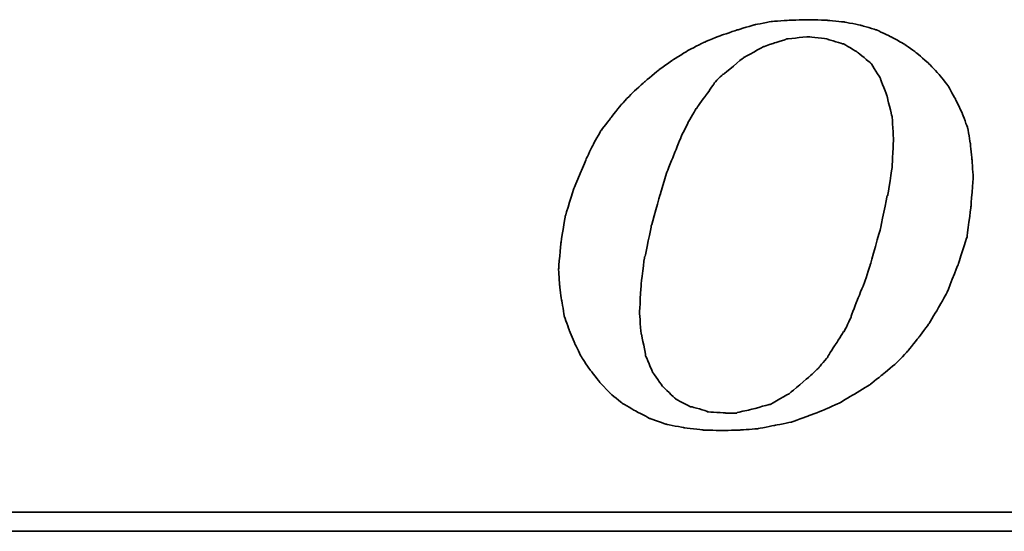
# Model space of a CAD drawing. Header units: millimetres. Extents: x -136 to 162, y 117 to 188.
# Tile 33 of 48: x -85.89 to -83.84, y 162.02 to 163.08. Entities that reach past the tile are written whole.
import ezdxf

# ---------------------------------------------------------------- set-up
doc = ezdxf.new("R2010")
doc.units = ezdxf.units.MM
doc.header["$LTSCALE"] = 0.1
doc.layers.add('DIM', color=4, linetype='CONTINUOUS')
doc.layers.add('layer 1', color=7, linetype='CONTINUOUS')

# ---------------------------------------------------------------- blocks, each defined once
blk = doc.blocks.new('TBI MOTION logo(完整正式版)')
at = {"layer": 'layer 1', "color": 22, "lineweight": 35}
for points, knots in [([(-11.34375, -6.98375), (-11.34375, -6.98375), (-10.91375, -7.43875), (-10.91375, -7.43875), (-10.91375, -7.43875), (-10.91375, -7.43875), (-10.38625, -7.87125), (-10.38625, -7.87125), (-10.38625, -7.87125), (-10.38625, -7.87125), (-9.81125, -8.20375), (-9.81125, -8.20375), (-9.81125, -8.20375), (-9.81125, -8.20375), (-9.21125, -8.51875), (-9.21125, -8.51875), (-9.21125, -8.51875), (-9.21125, -8.51875), (-8.51625, -8.75875), (-8.51625, -8.75875), (-8.51625, -8.75875), (-8.51625, -8.75875), (-7.77125, -8.90375), (-7.77125, -8.90375), (-7.77125, -8.90375), (-7.77125, -8.90375), (-6.97875, -8.99875), (-6.97875, -8.99875), (-6.97875, -8.99875), (-6.97875, -8.99875), (-6.14125, -9.02375), (-6.14125, -9.02375), (-6.14125, -9.02375), (-6.14125, -9.02375), (-5.37125, -8.99875), (-5.37125, -8.99875), (-5.37125, -8.99875), (-5.37125, -8.99875), (-4.65375, -8.94875), (-4.65375, -8.94875), (-4.65375, -8.94875), (-4.65375, -8.94875), (-3.93375, -8.80625), (-3.93375, -8.80625), (-3.93375, -8.80625), (-3.93375, -8.80625), (-3.21375, -8.66375), (-3.21375, -8.66375), (-3.21375, -8.66375), (-3.21375, -8.66375), (-2.49375, -8.39875), (-2.49375, -8.39875), (-2.49375, -8.39875), (-2.49375, -8.39875), (-1.79875, -8.13375), (-1.79875, -8.13375), (-1.79875, -8.13375), (-1.79875, -8.13375), (-1.17375, -7.84375), (-1.17375, -7.84375), (-1.17375, -7.84375), (-1.17375, -7.84375), (-0.52375, -7.46375), (-0.52375, -7.46375), (-0.52375, -7.46375), (-0.52375, -7.46375), (0.10124, -7.07875), (0.10124, -7.07875), (0.10124, -7.07875), (0.10124, -7.07875), (0.67625, -6.62375), (0.67625, -6.62375), (0.67625, -6.62375), (0.67625, -6.62375), (1.24874, -6.14375), (1.24874, -6.14375), (1.24874, -6.14375), (1.24874, -6.14375), (1.72874, -5.64125), (1.72874, -5.64125), (1.72874, -5.64125), (1.72874, -5.64125), (2.18624, -5.06375), (2.18624, -5.06375), (2.18624, -5.06375), (2.18624, -5.06375), (2.61625, -4.48874), (2.61625, -4.48874), (2.61625, -4.48874), (2.61625, -4.48874), (3.00125, -3.83874), (3.00125, -3.83874), (3.00125, -3.83874), (3.00125, -3.83874), (3.36124, -3.21374), (3.36124, -3.21374), (3.36124, -3.21374), (3.36124, -3.21374), (3.84374, -1.99125), (3.84374, -1.99125), (3.84374, -1.99125), (3.84374, -1.99125), (4.22625, -0.81875), (4.22625, -0.81875), (4.22625, -0.81875), (4.22625, -0.81875), (4.39125, 0.45624), (4.39125, 0.45624), (4.39125, 0.45624), (4.39125, 0.45624), (4.48874, 1.70124), (4.48874, 1.70124), (4.48874, 1.70124), (4.48874, 1.70124), (4.43874, 2.44625), (4.43874, 2.44625), (4.43874, 2.44625), (4.43874, 2.44625), (4.36874, 3.14125), (4.36874, 3.14125), (4.36874, 3.14125), (4.36874, 3.14125), (4.25125, 3.81125), (4.25125, 3.81125), (4.25125, 3.81125), (4.25125, 3.81125), (4.03124, 4.41125), (4.03124, 4.41125), (4.03124, 4.41125), (4.03124, 4.41125), (3.74374, 5.01125), (3.74374, 5.01125), (3.74374, 5.01125), (3.74374, 5.01125), (3.43124, 5.58875), (3.43124, 5.58875), (3.43124, 5.58875), (3.43124, 5.58875), (3.02625, 6.09125), (3.02625, 6.09125), (3.02625, 6.09125), (3.02625, 6.09125), (2.59374, 6.54875), (2.59374, 6.54875), (2.59374, 6.54875), (2.59374, 6.54875), (2.09124, 6.98125), (2.09124, 6.98125), (2.09124, 6.98125), (2.09124, 6.98125), (1.56124, 7.36625), (1.56124, 7.36625), (1.56124, 7.36625), (1.56124, 7.36625), (0.98624, 7.67625), (0.98624, 7.67625), (0.98624, 7.67625), (0.98624, 7.67625), (0.38624, 7.96375), (0.38624, 7.96375), (0.38624, 7.96375), (0.38624, 7.96375), (-0.25875, 8.15625), (-0.25875, 8.15625), (-0.25875, 8.15625), (-0.25875, 8.15625), (-0.98125, 8.30125), (-0.98125, 8.30125), (-0.98125, 8.30125), (-0.98125, 8.30125), (-1.70124, 8.37125), (-1.70124, 8.37125), (-1.70124, 8.37125), (-1.70124, 8.37125), (-2.49375, 8.39624), (-2.49375, 8.39624), (-2.49375, 8.39624), (-2.49375, 8.39624), (-3.28625, 8.37125), (-3.28625, 8.37125), (-3.28625, 8.37125), (-3.28625, 8.37125), (-4.05125, 8.32125), (-4.05125, 8.32125), (-4.05125, 8.32125), (-4.05125, 8.32125), (-4.77375, 8.18125), (-4.77375, 8.18125), (-4.77375, 8.18125), (-4.77375, 8.18125), (-5.51625, 7.96375), (-5.51625, 7.96375), (-5.51625, 7.96375), (-5.51625, 7.96375), (-6.21125, 7.72625), (-6.21125, 7.72625), (-6.21125, 7.72625), (-6.21125, 7.72625), (-6.92875, 7.43625), (-6.92875, 7.43625), (-6.92875, 7.43625), (-6.92875, 7.43625), (-7.57875, 7.10125), (-7.57875, 7.10125), (-7.57875, 7.10125), (-7.57875, 7.10125), (-8.24875, 6.69125), (-8.24875, 6.69125), (-8.24875, 6.69125), (-8.24875, 6.69125), (-8.84875, 6.26125), (-8.84875, 6.26125), (-8.84875, 6.26125), (-8.84875, 6.26125), (-9.42625, 5.78125), (-9.42625, 5.78125), (-9.42625, 5.78125), (-9.42625, 5.78125), (-9.95375, 5.30125), (-9.95375, 5.30125), (-9.95375, 5.30125), (-9.95375, 5.30125), (-10.43375, 4.79624), (-10.43375, 4.79624), (-10.43375, 4.79624), (-10.43375, 4.79624), (-10.88875, 4.22125), (-10.88875, 4.22125), (-10.88875, 4.22125), (-10.88875, 4.22125), (-11.29875, 3.69375), (-11.29875, 3.69375), (-11.29875, 3.69375), (-11.29875, 3.69375), (-11.63375, 3.09125), (-11.63375, 3.09125), (-11.63375, 3.09125), (-11.63375, 3.09125), (-11.91875, 2.49625), (-11.91875, 2.49625), (-11.91875, 2.49625), (-11.91875, 2.49625), (-12.44875, 1.24625), (-12.44875, 1.24625), (-12.44875, 1.24625), (-12.44875, 1.24625), (-12.80875, 0.06874), (-12.80875, 0.06874), (-12.80875, 0.06874), (-12.80875, 0.06874), (-12.99875, -1.07875), (-12.99875, -1.07875), (-12.99875, -1.07875), (-12.99875, -1.07875), (-13.09375, -2.18375), (-13.09375, -2.18375), (-13.09375, -2.18375), (-13.09375, -2.18375), (-13.04875, -2.85375), (-13.04875, -2.85375), (-13.04875, -2.85375), (-13.04875, -2.85375), (-12.97375, -3.50375), (-12.97375, -3.50375), (-12.97375, -3.50375), (-12.97375, -3.50375), (-12.95375, -3.50375), (-12.95375, -3.50375), (-12.95375, -3.50375), (-12.95375, -3.50375), (-12.85375, -4.17375), (-12.85375, -4.17375), (-12.85375, -4.17375), (-12.85375, -4.17375), (-12.63875, -4.77624), (-12.63875, -4.77624), (-12.63875, -4.77624), (-12.63875, -4.77624), (-12.39875, -5.35125), (-12.39875, -5.35125), (-12.39875, -5.35125), (-12.39875, -5.35125), (-12.11375, -5.92875), (-12.11375, -5.92875), (-12.11375, -5.92875), (-12.11375, -5.92875), (-11.75375, -6.45375), (-11.75375, -6.45375), (-11.75375, -6.45375), (-11.75375, -6.45375), (-11.34375, -6.98375), (-11.34375, -6.98375)], [0, 0, 0, 0, 0.01369863, 0.01369863, 0.01369863, 0.01369864, 0.02739726, 0.02739726, 0.02739726, 0.02739727, 0.04109589, 0.04109589, 0.04109589, 0.0410959, 0.05479452, 0.05479452, 0.05479452, 0.05479453, 0.06849315, 0.06849315, 0.06849315, 0.06849316, 0.08219178, 0.08219178, 0.08219178, 0.08219179, 0.09589041, 0.09589041, 0.09589041, 0.09589042, 0.10958904, 0.10958904, 0.10958904, 0.10958905, 0.12328767, 0.12328767, 0.12328767, 0.12328768, 0.1369863, 0.1369863, 0.1369863, 0.13698631, 0.15068493, 0.15068493, 0.15068493, 0.15068494, 0.16438356, 0.16438356, 0.16438356, 0.16438357, 0.17808219, 0.17808219, 0.17808219, 0.1780822, 0.19178082, 0.19178082, 0.19178082, 0.19178083, 0.20547945, 0.20547945, 0.20547945, 0.20547946, 0.21917808, 0.21917808, 0.21917808, 0.21917809, 0.23287671, 0.23287671, 0.23287671, 0.23287672, 0.24657534, 0.24657534, 0.24657534, 0.24657535, 0.26027397, 0.26027397, 0.26027397, 0.26027398, 0.2739726, 0.2739726, 0.2739726, 0.27397261, 0.28767123, 0.28767123, 0.28767123, 0.28767124, 0.30136986, 0.30136986, 0.30136986, 0.30136987, 0.31506849, 0.31506849, 0.31506849, 0.3150685, 0.32876712, 0.32876712, 0.32876712, 0.32876713, 0.34246575, 0.34246575, 0.34246575, 0.34246576, 0.35616438, 0.35616438, 0.35616438, 0.35616439, 0.36986301, 0.36986301, 0.36986301, 0.36986302, 0.38356164, 0.38356164, 0.38356164, 0.38356165, 0.39726027, 0.39726027, 0.39726027, 0.39726028, 0.4109589, 0.4109589, 0.4109589, 0.41095891, 0.42465753, 0.42465753, 0.42465753, 0.42465754, 0.43835616, 0.43835616, 0.43835616, 0.43835617, 0.45205479, 0.45205479, 0.45205479, 0.4520548, 0.46575342, 0.46575342, 0.46575342, 0.46575343, 0.47945205, 0.47945205, 0.47945205, 0.47945206, 0.49315068, 0.49315068, 0.49315068, 0.49315069, 0.50684932, 0.50684932, 0.50684932, 0.50684933, 0.52054795, 0.52054795, 0.52054795, 0.52054796, 0.53424658, 0.53424658, 0.53424658, 0.53424659, 0.54794521, 0.54794521, 0.54794521, 0.54794522, 0.56164384, 0.56164384, 0.56164384, 0.56164385, 0.57534247, 0.57534247, 0.57534247, 0.57534248, 0.5890411, 0.5890411, 0.5890411, 0.58904111, 0.60273973, 0.60273973, 0.60273973, 0.60273974, 0.61643836, 0.61643836, 0.61643836, 0.61643837, 0.63013699, 0.63013699, 0.63013699, 0.630137, 0.64383562, 0.64383562, 0.64383562, 0.64383563, 0.65753425, 0.65753425, 0.65753425, 0.65753426, 0.67123288, 0.67123288, 0.67123288, 0.67123289, 0.68493151, 0.68493151, 0.68493151, 0.68493152, 0.69863014, 0.69863014, 0.69863014, 0.69863015, 0.71232877, 0.71232877, 0.71232877, 0.71232878, 0.7260274, 0.7260274, 0.7260274, 0.72602741, 0.73972603, 0.73972603, 0.73972603, 0.73972604, 0.75342466, 0.75342466, 0.75342466, 0.75342467, 0.76712329, 0.76712329, 0.76712329, 0.7671233, 0.78082192, 0.78082192, 0.78082192, 0.78082193, 0.79452055, 0.79452055, 0.79452055, 0.79452056, 0.80821918, 0.80821918, 0.80821918, 0.80821919, 0.82191781, 0.82191781, 0.82191781, 0.82191782, 0.83561644, 0.83561644, 0.83561644, 0.83561645, 0.84931507, 0.84931507, 0.84931507, 0.84931508, 0.8630137, 0.8630137, 0.8630137, 0.86301371, 0.87671233, 0.87671233, 0.87671233, 0.87671234, 0.89041096, 0.89041096, 0.89041096, 0.89041097, 0.90410959, 0.90410959, 0.90410959, 0.9041096, 0.91780822, 0.91780822, 0.91780822, 0.91780823, 0.93150685, 0.93150685, 0.93150685, 0.93150686, 0.94520548, 0.94520548, 0.94520548, 0.94520549, 0.95890411, 0.95890411, 0.95890411, 0.95890412, 0.97260274, 0.97260274, 0.97260274, 0.97260275, 0.98630137, 0.98630137, 0.98630137, 0.98630138, 1, 1, 1, 1]), ([(-8.77875, 1.03124), (-8.77875, 1.03124), (-8.51625, 1.89625), (-8.51625, 1.89625), (-8.51625, 1.89625), (-8.51625, 1.89625), (-8.20375, 2.66375), (-8.20375, 2.66375), (-8.20375, 2.66375), (-8.20375, 2.66375), (-7.91625, 3.38125), (-7.91625, 3.38125), (-7.91625, 3.38125), (-7.91625, 3.38125), (-7.91625, 3.40624), (-7.91625, 3.40624), (-7.91625, 3.40624), (-7.91625, 3.40624), (-7.57875, 4.07624), (-7.57875, 4.07624), (-7.57875, 4.07624), (-7.57875, 4.07624), (-7.24375, 4.65125), (-7.24375, 4.65125), (-7.24375, 4.65125), (-7.24375, 4.65125), (-7.21875, 4.65125), (-7.21875, 4.65125), (-7.21875, 4.65125), (-7.21875, 4.65125), (-7.21875, 4.67624), (-7.21875, 4.67624), (-7.21875, 4.67624), (-7.21875, 4.67624), (-6.83625, 5.20375), (-6.83625, 5.20375), (-6.83625, 5.20375), (-6.83625, 5.20375), (-6.49875, 5.68625), (-6.49875, 5.68625), (-6.49875, 5.68625), (-6.49875, 5.68625), (-6.49875, 5.70625), (-6.49875, 5.70625), (-6.49875, 5.70625), (-6.49875, 5.70625), (-6.11625, 6.09125), (-6.11625, 6.09125), (-6.11625, 6.09125), (-6.11625, 6.09125), (-6.09125, 6.09125), (-6.09125, 6.09125), (-6.09125, 6.09125), (-6.09125, 6.09125), (-5.27375, 6.76625), (-5.27375, 6.76625), (-5.27375, 6.76625), (-5.27375, 6.76625), (-5.24875, 6.76625), (-5.24875, 6.76625), (-5.24875, 6.76625), (-5.24875, 6.76625), (-5.24875, 6.78625), (-5.24875, 6.78625), (-5.24875, 6.78625), (-5.24875, 6.78625), (-4.38875, 7.26624), (-4.38875, 7.26624), (-4.38875, 7.26624), (-4.38875, 7.26624), (-4.36125, 7.26624), (-4.36125, 7.26624), (-4.36125, 7.26624), (-4.36125, 7.26624), (-3.93375, 7.41125), (-3.93375, 7.41125), (-3.93375, 7.41125), (-3.93375, 7.41125), (-3.47375, 7.55625), (-3.47375, 7.55625), (-3.47375, 7.55625), (-3.47375, 7.55625), (-3.45375, 7.55625), (-3.45375, 7.55625), (-3.45375, 7.55625), (-3.45375, 7.55625), (-3.42875, 7.58124), (-3.42875, 7.58124), (-3.42875, 7.58124), (-3.42875, 7.58124), (-2.97375, 7.62625), (-2.97375, 7.62625), (-2.97375, 7.62625), (-2.97375, 7.62625), (-2.49375, 7.67625), (-2.49375, 7.67625), (-2.49375, 7.67625), (-2.49375, 7.67625), (-2.46875, 7.67625), (-2.46875, 7.67625), (-2.46875, 7.67625), (-2.46875, 7.67625), (-1.70124, 7.58124), (-1.70124, 7.58124), (-1.70124, 7.58124), (-1.70124, 7.58124), (-1.67875, 7.55625), (-1.67875, 7.55625), (-1.67875, 7.55625), (-1.67875, 7.55625), (-1.65375, 7.55625), (-1.65375, 7.55625), (-1.65375, 7.55625), (-1.65375, 7.55625), (-1.03125, 7.36625), (-1.03125, 7.36625), (-1.03125, 7.36625), (-1.03125, 7.36625), (-1.00625, 7.36625), (-1.00625, 7.36625), (-1.00625, 7.36625), (-1.00625, 7.36625), (-0.43124, 7.02624), (-0.43124, 7.02624), (-0.43124, 7.02624), (-0.43124, 7.02624), (-0.40625, 7.00624), (-0.40625, 7.00624), (-0.40625, 7.00624), (-0.40625, 7.00624), (0.12124, 6.57124), (0.12124, 6.57124), (0.12124, 6.57124), (0.12124, 6.57124), (0.14624, 6.54875), (0.14624, 6.54875), (0.14624, 6.54875), (0.14624, 6.54875), (0.17124, 6.52375), (0.17124, 6.52375), (0.17124, 6.52375), (0.17124, 6.52375), (0.55625, 5.89875), (0.55625, 5.89875), (0.55625, 5.89875), (0.55625, 5.89875), (0.55625, 5.87625), (0.55625, 5.87625), (0.55625, 5.87625), (0.55625, 5.87625), (0.84124, 5.15625), (0.84124, 5.15625), (0.84124, 5.15625), (0.84124, 5.15625), (0.84124, 5.13125), (0.84124, 5.13125), (0.84124, 5.13125), (0.84124, 5.13125), (1.03624, 4.31875), (1.03624, 4.31875), (1.03624, 4.31875), (1.03624, 4.31875), (1.05624, 4.31875), (1.05624, 4.31875), (1.05624, 4.31875), (1.05624, 4.31875), (1.05624, 4.29125), (1.05624, 4.29125), (1.05624, 4.29125), (1.05624, 4.29125), (1.10625, 3.33125), (1.10625, 3.33125), (1.10625, 3.33125), (1.10625, 3.33125), (1.10625, 3.30875), (1.10625, 3.30875), (1.10625, 3.30875), (1.10625, 3.30875), (1.05624, 2.20624), (1.05624, 2.20624), (1.05624, 2.20624), (1.05624, 2.20624), (1.05624, 2.18124), (1.05624, 2.18124), (1.05624, 2.18124), (1.05624, 2.18124), (0.86624, 0.93624), (0.86624, 0.93624), (0.86624, 0.93624), (0.86624, 0.93624), (0.84124, 0.93624), (0.84124, 0.93624), (0.84124, 0.93624), (0.84124, 0.93624), (0.55625, -0.45874), (0.55625, -0.45874), (0.55625, -0.45874), (0.55625, -0.45874), (0.12124, -1.99125), (0.12124, -1.99125), (0.12124, -1.99125), (0.12124, -1.99125), (0.12124, -2.01874), (0.12124, -2.01874), (0.12124, -2.01874), (0.12124, -2.01874), (-0.13874, -2.78375), (-0.13874, -2.78375), (-0.13874, -2.78375), (-0.13874, -2.78375), (-0.43124, -3.50375), (-0.43124, -3.50375), (-0.43124, -3.50375), (-0.43124, -3.50375), (-0.69375, -4.19875), (-0.69375, -4.19875), (-0.69375, -4.19875), (-0.69375, -4.19875), (-0.69375, -4.22375), (-0.69375, -4.22375), (-0.69375, -4.22375), (-0.69375, -4.22375), (-0.98125, -4.82374), (-0.98125, -4.82374), (-0.98125, -4.82374), (-0.98125, -4.82374), (-1.00625, -4.82374), (-1.00625, -4.82374), (-1.00625, -4.82374), (-1.00625, -4.82374), (-1.33875, -5.35125), (-1.33875, -5.35125), (-1.33875, -5.35125), (-1.33875, -5.35125), (-1.67875, -5.87875), (-1.67875, -5.87875), (-1.67875, -5.87875), (-1.67875, -5.87875), (-1.67875, -5.90375), (-1.67875, -5.90375), (-1.67875, -5.90375), (-1.67875, -5.90375), (-2.05875, -6.35875), (-2.05875, -6.35875), (-2.05875, -6.35875), (-2.05875, -6.35875), (-2.08375, -6.38375), (-2.08375, -6.38375), (-2.08375, -6.38375), (-2.08375, -6.38375), (-2.46875, -6.74375), (-2.46875, -6.74375), (-2.46875, -6.74375), (-2.46875, -6.74375), (-3.25875, -7.41625), (-3.25875, -7.41625), (-3.25875, -7.41625), (-3.25875, -7.41625), (-3.28625, -7.43875), (-3.28625, -7.43875), (-3.28625, -7.43875), (-3.28625, -7.43875), (-4.12375, -7.91875), (-4.12375, -7.91875), (-4.12375, -7.91875), (-4.12375, -7.91875), (-4.14875, -7.91875), (-4.14875, -7.91875), (-4.14875, -7.91875), (-4.14875, -7.91875), (-4.17125, -7.91875), (-4.17125, -7.91875), (-4.17125, -7.91875), (-4.17125, -7.91875), (-5.03375, -8.15875), (-5.03375, -8.15875), (-5.03375, -8.15875), (-5.03375, -8.15875), (-5.51625, -8.25625), (-5.51625, -8.25625), (-5.51625, -8.25625), (-5.51625, -8.25625), (-5.54125, -8.27875), (-5.54125, -8.27875), (-5.54125, -8.27875), (-5.54125, -8.27875), (-5.56375, -8.27875), (-5.56375, -8.27875), (-5.56375, -8.27875), (-5.56375, -8.27875), (-5.99625, -8.27875), (-5.99625, -8.27875), (-5.99625, -8.27875), (-5.99625, -8.27875), (-6.76375, -8.23125), (-6.76375, -8.23125), (-6.76375, -8.23125), (-6.76375, -8.23125), (-6.78875, -8.23125), (-6.78875, -8.23125), (-6.78875, -8.23125), (-6.78875, -8.23125), (-6.78875, -8.20375), (-6.78875, -8.20375), (-6.78875, -8.20375), (-6.78875, -8.20375), (-7.45875, -8.01375), (-7.45875, -8.01375), (-7.45875, -8.01375), (-7.45875, -8.01375), (-7.48375, -8.01375), (-7.48375, -8.01375), (-7.48375, -8.01375), (-7.48375, -8.01375), (-7.50875, -8.01375), (-7.50875, -8.01375), (-7.50875, -8.01375), (-7.50875, -8.01375), (-8.13125, -7.67875), (-8.13125, -7.67875), (-8.13125, -7.67875), (-8.13125, -7.67875), (-8.15625, -7.65375), (-8.15625, -7.65375), (-8.15625, -7.65375), (-8.15625, -7.65375), (-8.65875, -7.17375), (-8.65875, -7.17375), (-8.65875, -7.17375), (-8.65875, -7.17375), (-8.68375, -7.14875), (-8.68375, -7.14875), (-8.68375, -7.14875), (-8.68375, -7.14875), (-9.08875, -6.57375), (-9.08875, -6.57375), (-9.08875, -6.57375), (-9.08875, -6.57375), (-9.11375, -6.54875), (-9.11375, -6.54875), (-9.11375, -6.54875), (-9.11375, -6.54875), (-9.11375, -6.52875), (-9.11375, -6.52875), (-9.11375, -6.52875), (-9.11375, -6.52875), (-9.40375, -5.85375), (-9.40375, -5.85375), (-9.40375, -5.85375), (-9.40375, -5.85375), (-9.40375, -5.82875), (-9.40375, -5.82875), (-9.40375, -5.82875), (-9.40375, -5.82875), (-9.56875, -4.96875), (-9.56875, -4.96875), (-9.56875, -4.96875), (-9.56875, -4.96875), (-9.59375, -4.94375), (-9.59375, -4.94375), (-9.59375, -4.94375), (-9.59375, -4.94375), (-9.66375, -4.03375), (-9.66375, -4.03375), (-9.66375, -4.03375), (-9.66375, -4.03375), (-9.66375, -4.00875), (-9.66375, -4.00875), (-9.66375, -4.00875), (-9.66375, -4.00875), (-9.59375, -2.85375), (-9.59375, -2.85375), (-9.59375, -2.85375), (-9.59375, -2.85375), (-9.45125, -1.65875), (-9.45125, -1.65875), (-9.45125, -1.65875), (-9.45125, -1.65875), (-9.42625, -1.63375), (-9.42625, -1.63375), (-9.42625, -1.63375), (-9.42625, -1.63375), (-9.16125, -0.33875), (-9.16125, -0.33875), (-9.16125, -0.33875), (-9.16125, -0.33875), (-8.77875, 1.00624), (-8.77875, 1.00624), (-8.77875, 1.00624), (-8.77875, 1.00624), (-8.77875, 1.03124), (-8.77875, 1.03124)], [0, 0, 0, 0, 0.01020408, 0.01020408, 0.01020408, 0.01020409, 0.02040816, 0.02040816, 0.02040816, 0.02040817, 0.03061224, 0.03061224, 0.03061224, 0.03061225, 0.04081633, 0.04081633, 0.04081633, 0.04081634, 0.05102041, 0.05102041, 0.05102041, 0.05102042, 0.06122449, 0.06122449, 0.06122449, 0.0612245, 0.07142857, 0.07142857, 0.07142857, 0.07142858, 0.08163265, 0.08163265, 0.08163265, 0.08163266, 0.09183673, 0.09183673, 0.09183673, 0.09183674, 0.10204082, 0.10204082, 0.10204082, 0.10204083, 0.1122449, 0.1122449, 0.1122449, 0.11224491, 0.12244898, 0.12244898, 0.12244898, 0.12244899, 0.13265306, 0.13265306, 0.13265306, 0.13265307, 0.14285714, 0.14285714, 0.14285714, 0.14285715, 0.15306122, 0.15306122, 0.15306122, 0.15306123, 0.16326531, 0.16326531, 0.16326531, 0.16326532, 0.17346939, 0.17346939, 0.17346939, 0.1734694, 0.18367347, 0.18367347, 0.18367347, 0.18367348, 0.19387755, 0.19387755, 0.19387755, 0.19387756, 0.20408163, 0.20408163, 0.20408163, 0.20408164, 0.21428571, 0.21428571, 0.21428571, 0.21428572, 0.2244898, 0.2244898, 0.2244898, 0.22448981, 0.23469388, 0.23469388, 0.23469388, 0.23469389, 0.24489796, 0.24489796, 0.24489796, 0.24489797, 0.25510204, 0.25510204, 0.25510204, 0.25510205, 0.26530612, 0.26530612, 0.26530612, 0.26530613, 0.2755102, 0.2755102, 0.2755102, 0.27551021, 0.28571429, 0.28571429, 0.28571429, 0.2857143, 0.29591837, 0.29591837, 0.29591837, 0.29591838, 0.30612245, 0.30612245, 0.30612245, 0.30612246, 0.31632653, 0.31632653, 0.31632653, 0.31632654, 0.32653061, 0.32653061, 0.32653061, 0.32653062, 0.33673469, 0.33673469, 0.33673469, 0.3367347, 0.34693878, 0.34693878, 0.34693878, 0.34693879, 0.35714286, 0.35714286, 0.35714286, 0.35714287, 0.36734694, 0.36734694, 0.36734694, 0.36734695, 0.37755102, 0.37755102, 0.37755102, 0.37755103, 0.3877551, 0.3877551, 0.3877551, 0.38775511, 0.39795918, 0.39795918, 0.39795918, 0.39795919, 0.40816327, 0.40816327, 0.40816327, 0.40816328, 0.41836735, 0.41836735, 0.41836735, 0.41836736, 0.42857143, 0.42857143, 0.42857143, 0.42857144, 0.43877551, 0.43877551, 0.43877551, 0.43877552, 0.44897959, 0.44897959, 0.44897959, 0.4489796, 0.45918367, 0.45918367, 0.45918367, 0.45918368, 0.46938776, 0.46938776, 0.46938776, 0.46938777, 0.47959184, 0.47959184, 0.47959184, 0.47959185, 0.48979592, 0.48979592, 0.48979592, 0.48979593, 0.5, 0.5, 0.5, 0.50000001, 0.51020408, 0.51020408, 0.51020408, 0.51020409, 0.52040816, 0.52040816, 0.52040816, 0.52040817, 0.53061224, 0.53061224, 0.53061224, 0.53061225, 0.54081633, 0.54081633, 0.54081633, 0.54081634, 0.55102041, 0.55102041, 0.55102041, 0.55102042, 0.56122449, 0.56122449, 0.56122449, 0.5612245, 0.57142857, 0.57142857, 0.57142857, 0.57142858, 0.58163265, 0.58163265, 0.58163265, 0.58163266, 0.59183673, 0.59183673, 0.59183673, 0.59183674, 0.60204082, 0.60204082, 0.60204082, 0.60204083, 0.6122449, 0.6122449, 0.6122449, 0.61224491, 0.62244898, 0.62244898, 0.62244898, 0.62244899, 0.63265306, 0.63265306, 0.63265306, 0.63265307, 0.64285714, 0.64285714, 0.64285714, 0.64285715, 0.65306122, 0.65306122, 0.65306122, 0.65306123, 0.66326531, 0.66326531, 0.66326531, 0.66326532, 0.67346939, 0.67346939, 0.67346939, 0.6734694, 0.68367347, 0.68367347, 0.68367347, 0.68367348, 0.69387755, 0.69387755, 0.69387755, 0.69387756, 0.70408163, 0.70408163, 0.70408163, 0.70408164, 0.71428571, 0.71428571, 0.71428571, 0.71428572, 0.7244898, 0.7244898, 0.7244898, 0.72448981, 0.73469388, 0.73469388, 0.73469388, 0.73469389, 0.74489796, 0.74489796, 0.74489796, 0.74489797, 0.75510204, 0.75510204, 0.75510204, 0.75510205, 0.76530612, 0.76530612, 0.76530612, 0.76530613, 0.7755102, 0.7755102, 0.7755102, 0.77551021, 0.78571429, 0.78571429, 0.78571429, 0.7857143, 0.79591837, 0.79591837, 0.79591837, 0.79591838, 0.80612245, 0.80612245, 0.80612245, 0.80612246, 0.81632653, 0.81632653, 0.81632653, 0.81632654, 0.82653061, 0.82653061, 0.82653061, 0.82653062, 0.83673469, 0.83673469, 0.83673469, 0.8367347, 0.84693878, 0.84693878, 0.84693878, 0.84693879, 0.85714286, 0.85714286, 0.85714286, 0.85714287, 0.86734694, 0.86734694, 0.86734694, 0.86734695, 0.87755102, 0.87755102, 0.87755102, 0.87755103, 0.8877551, 0.8877551, 0.8877551, 0.88775511, 0.89795918, 0.89795918, 0.89795918, 0.89795919, 0.90816327, 0.90816327, 0.90816327, 0.90816328, 0.91836735, 0.91836735, 0.91836735, 0.91836736, 0.92857143, 0.92857143, 0.92857143, 0.92857144, 0.93877551, 0.93877551, 0.93877551, 0.93877552, 0.94897959, 0.94897959, 0.94897959, 0.9489796, 0.95918367, 0.95918367, 0.95918367, 0.95918368, 0.96938776, 0.96938776, 0.96938776, 0.96938777, 0.97959184, 0.97959184, 0.97959184, 0.97959185, 0.98979592, 0.98979592, 0.98979592, 0.98979593, 1, 1, 1, 1]), ([(75.90875, -9.47875), (75.90875, -9.47875), (75.90875, -12.28625), (75.90875, -12.28625), (75.90875, -12.28625), (75.90875, -12.28625), (75.90875, -12.47875), (75.90875, -12.47875), (75.90875, -12.47875), (75.90875, -12.47875), (75.71625, -12.47875), (75.71625, -12.47875), (75.71625, -12.47875), (75.71625, -12.47875), (-88.32875, -12.47875), (-88.32875, -12.47875), (-88.32875, -12.47875), (-88.32875, -12.47875), (-88.32875, -13.29375), (-88.32875, -13.29375), (-88.32875, -13.29375), (-88.32875, -13.29375), (82.89125, -13.29375), (82.89125, -13.29375), (82.89125, -13.29375), (82.89125, -13.29375), (75.90875, -9.47875), (75.90875, -9.47875)], [0, 0, 0, 0, 0.14285714, 0.14285714, 0.14285714, 0.14285715, 0.28571429, 0.28571429, 0.28571429, 0.2857143, 0.42857143, 0.42857143, 0.42857143, 0.42857144, 0.57142857, 0.57142857, 0.57142857, 0.57142858, 0.71428571, 0.71428571, 0.71428571, 0.71428572, 0.85714286, 0.85714286, 0.85714286, 0.85714287, 1, 1, 1, 1])]:
    blk.add_open_spline(points, degree=3, knots=knots, dxfattribs=at)

msp = doc.modelspace()

# ---------------------------------------------------------------- block references
at = {"layer": 'DIM', "color": 7, "xscale": 0.04903855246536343, "yscale": 0.04903855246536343, "zscale": 0.04903855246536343}
msp.add_blockref('TBI MOTION logo(完整正式版)', (-84.1246, 162.6725), dxfattribs=at)

doc.saveas('drawing.dxf')
